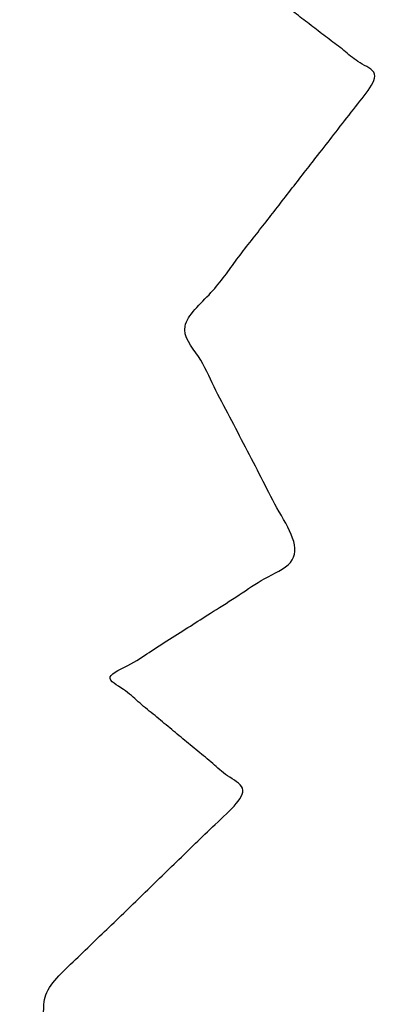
# Model space of a CAD drawing. Header units: millimetres. Extents: x -516 to 517, y -558 to 558.
# Tile 220 of 256: x 497.45 to 499.55, y -485.96 to -480.21. Entities that reach past the tile are written whole.
import ezdxf

# ---------------------------------------------------------------- set-up
doc = ezdxf.new("R2010")
doc.units = ezdxf.units.MM
doc.layers.add('Tressé - Pouf', color=7, linetype='Continuous', true_color=0x000000)

msp = doc.modelspace()

# ---------------------------------------------------------------- linework, layer by layer
at = {"layer": 'Tressé - Pouf', "color": 18, "lineweight": -3, "true_color": 0x000000}
msp.add_open_spline([(499.3755, -497.0347), (499.3756, -496.9727), (499.3757, -496.9106), (499.4275, -496.718), (499.4792, -496.5254), (499.5084, -496.3226), (499.5376, -496.1199), (499.5443, -495.917), (499.551, -495.7141), (499.5347, -495.4866), (499.5183, -495.259), (499.4827, -495.0441), (499.447, -494.8291), (499.3871, -494.5902), (499.3271, -494.3513), (499.2505, -494.1193), (499.1738, -493.8872), (499.0703, -493.6309), (498.9668, -493.3745), (498.8556, -493.1383), (498.7444, -492.9021), (498.6069, -492.6439), (498.4695, -492.3857), (498.1678, -491.8947), (497.8662, -491.4036), (497.6514, -491.2544), (497.4365, -491.1052), (497.3047, -490.7655), (497.1729, -490.4258), (496.7612, -489.8948), (496.3496, -489.3638), (496.6123, -488.8574), (496.875, -488.3511), (497.1665, -487.6987), (497.458, -487.0464), (497.5334, -486.4556), (497.6089, -485.8647), (498.196, -485.2952), (498.7832, -484.7256), (498.3783, -484.3893), (497.9734, -484.053), (498.535, -483.6951), (499.0967, -483.3372), (498.7521, -482.6726), (498.4075, -482.0081), (498.9771, -481.2748), (499.5466, -480.5415), (499.0624, -480.1699), (498.5781, -479.7983), (498.752, -479.4346), (498.9258, -479.0708)], degree=2, knots=[0, 0, 0, 1, 1, 2, 2, 3, 3, 4, 4, 5, 5, 6, 6, 7, 7, 8, 8, 9, 9, 10, 10, 11, 11, 12, 12, 13, 13, 14, 14, 15, 15, 16, 16, 17, 17, 18, 18, 19, 19, 20, 20, 21, 21, 22, 22, 23, 23, 24, 24, 25, 25, 25], dxfattribs=at)

doc.saveas('drawing.dxf')
